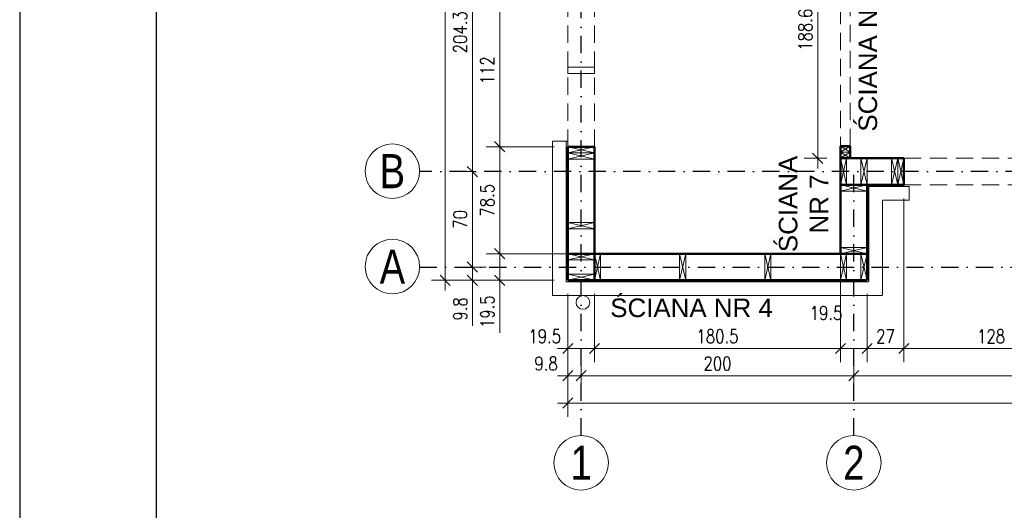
# Model space of a CAD drawing. Header units: inches. Extents: x 72095 to 82628, y -36879 to -32162.
# Tile 6 of 34: x 72095 to 72817, y -34715 to -34355. Entities that reach past the tile are written whole.
import ezdxf

# ---------------------------------------------------------------- set-up
doc = ezdxf.new("R2010")
doc.units = ezdxf.units.IN
doc.header["$MEASUREMENT"] = 0
doc.linetypes.add('DASHDOT', pattern=[25.4, 12.7, -6.35, 0, -6.35])
doc.linetypes.add('DASHED', pattern=[19.05, 12.7, -6.35])
doc.layers.add('_tabelka', color=4, linetype='Continuous')
for name, color, linetype, lineweight in [('Drewno', 2, 'Continuous', 20), ('Obrys', 4, 'Continuous', 20), ('Opisy', 4, 'Continuous', 20), ('Osie', 6, 'DASHDOT', 15), ('WYMIARY', 6, 'Continuous', 15), ('Ściany nośne', 5, 'Continuous', 50), ('Ściany ocieplenie', 9, 'Continuous', 9)]:
    doc.layers.add(name, color=color, linetype=linetype, lineweight=lineweight)
doc.styles.add('1. Simplex', font='simplex.shx', dxfattribs={"width": 0.8})
doc.styles.add('Arial', font='arial.ttf')
doc.dimstyles.new('1_50', dxfattribs={"dimscale": 50, "dimtxt": 0.2, "dimasz": 0.15, "dimexe": 0.2, "dimexo": 0.2, "dimgap": 0.08, "dimtad": 1, "dimdec": 1, "dimzin": 9, "dimdsep": 46, "dimtxsty": '1. Simplex', "dimblk": 'OBLIQUE', "dimcen": 0.15, "dimdle": 0.15, "dimclrd": 256, "dimclre": 256, "dimclrt": 4, "dimadec": 1, "dimazin": 0, "dimtfac": 1, "dimtdec": 0, "dimtmove": 1, "dimatfit": 3, "dimfxl": 1, "dimlwd": -1, "dimlwe": -1, "dimarcsym": 0})

# ---------------------------------------------------------------- blocks, each defined once
blk = doc.blocks.new('_Oblique')
at = {"color": 0, "linetype": 'ByBlock', "lineweight": -2}
blk.add_line((-0.5, -0.5), (0.5, 0.5), dxfattribs=at)
blk = doc.blocks.new('*D784')
at = {"layer": 'Defpoints', "color": 0}
for p in [(72406.76, -33988.01), (72496.76, -33988.01), (72496.76, -34546.11)]:
    blk.add_point(p, dxfattribs=at)
at = {"layer": 'WYMIARY'}
for p, q in [((72406.76, -34553.61), (72406.76, -33980.51)), ((72486.76, -33988.01), (72396.76, -33988.01)), ((72486.76, -34546.11), (72396.76, -34546.11))]:
    blk.add_line(p, q, dxfattribs=at)
at = {"layer": 'WYMIARY', "xscale": 7.5, "yscale": 7.5, "zscale": 7.5}
for p, rotation in [((72406.76, -33988.01), 90), ((72406.76, -34546.11), 270)]:
    blk.add_blockref('_Oblique', p, dxfattribs=dict(at, rotation=rotation))
at = {"layer": 'WYMIARY', "color": 4, "insert": (72397.76, -34267.06), "char_height": 10, "attachment_point": 5, "rotation": 90, "style": '1. Simplex'}
blk.add_mtext('558.1', dxfattribs=at)
blk = doc.blocks.new('*D786')
at = {"layer": 'Defpoints', "color": 0}
for p in [(72438.16, -34262.06), (72426.76, -34466.36), (72438.16, -34466.36)]:
    blk.add_point(p, dxfattribs=at)
at = {"layer": 'WYMIARY'}
for p, q in [((72426.76, -34254.56), (72426.76, -34473.86)), ((72428.16, -34262.06), (72416.76, -34262.06)), ((72428.16, -34466.36), (72416.76, -34466.36))]:
    blk.add_line(p, q, dxfattribs=at)
at = {"layer": 'WYMIARY', "xscale": 7.5, "yscale": 7.5, "zscale": 7.5}
for p, rotation in [((72426.76, -34262.06), 90), ((72426.76, -34466.36), 270)]:
    blk.add_blockref('_Oblique', p, dxfattribs=dict(at, rotation=rotation))
at = {"layer": 'WYMIARY', "color": 4, "insert": (72417.76, -34364.21), "char_height": 10, "attachment_point": 5, "rotation": 90, "style": '1. Simplex'}
blk.add_mtext('204.3', dxfattribs=at)
blk = doc.blocks.new('*D787')
at = {"layer": 'Defpoints', "color": 0}
for p in [(72438.16, -34466.36), (72426.76, -34536.36), (72438.16, -34536.36)]:
    blk.add_point(p, dxfattribs=at)
at = {"layer": 'WYMIARY'}
for p, q in [((72426.76, -34458.86), (72426.76, -34543.86)), ((72428.16, -34466.36), (72416.76, -34466.36)), ((72428.16, -34536.36), (72416.76, -34536.36))]:
    blk.add_line(p, q, dxfattribs=at)
at = {"layer": 'WYMIARY', "xscale": 7.5, "yscale": 7.5, "zscale": 7.5}
for p, rotation in [((72426.76, -34466.36), 90), ((72426.76, -34536.36), 270)]:
    blk.add_blockref('_Oblique', p, dxfattribs=dict(at, rotation=rotation))
at = {"layer": 'WYMIARY', "color": 4, "insert": (72417.76, -34501.36), "char_height": 10, "attachment_point": 5, "rotation": 90, "style": '1. Simplex'}
blk.add_mtext('70', dxfattribs=at)
blk = doc.blocks.new('*D788')
at = {"layer": 'Defpoints', "color": 0}
for p in [(72516.26, -34526.61), (72446.76, -34546.11), (72496.76, -34546.11)]:
    blk.add_point(p, dxfattribs=at)
at = {"layer": 'WYMIARY'}
for p, q in [((72446.76, -34519.11), (72446.76, -34553.61)), ((72506.26, -34526.61), (72436.76, -34526.61)), ((72486.76, -34546.11), (72436.76, -34546.11)), ((72446.76, -34546.11), (72446.76, -34584.55))]:
    blk.add_line(p, q, dxfattribs=at)
at = {"layer": 'WYMIARY', "xscale": 7.5, "yscale": 7.5, "zscale": 7.5}
for p, rotation in [((72446.76, -34526.61), 90), ((72446.76, -34546.11), 270)]:
    blk.add_blockref('_Oblique', p, dxfattribs=dict(at, rotation=rotation))
at = {"layer": 'WYMIARY', "color": 4, "insert": (72437.76, -34569.11), "char_height": 10, "attachment_point": 5, "rotation": 90, "style": '1. Simplex'}
blk.add_mtext('19.5', dxfattribs=at)
blk = doc.blocks.new('*D789')
at = {"layer": 'Defpoints', "color": 0}
for p in [(72426.76, -34536.36), (72446.76, -34536.36), (72496.76, -34546.11)]:
    blk.add_point(p, dxfattribs=at)
at = {"layer": 'WYMIARY'}
for p, q in [((72426.76, -34553.61), (72426.76, -34528.86)), ((72436.76, -34536.36), (72416.76, -34536.36)), ((72486.76, -34546.11), (72416.76, -34546.11)), ((72426.76, -34546.11), (72426.76, -34579.51))]:
    blk.add_line(p, q, dxfattribs=at)
at = {"layer": 'WYMIARY', "xscale": 7.5, "yscale": 7.5, "zscale": 7.5}
for p, rotation in [((72426.76, -34536.36), 90), ((72426.76, -34546.11), 270)]:
    blk.add_blockref('_Oblique', p, dxfattribs=dict(at, rotation=rotation))
at = {"layer": 'WYMIARY', "color": 4, "insert": (72417.76, -34567.11), "char_height": 10, "attachment_point": 5, "rotation": 90, "style": '1. Simplex'}
blk.add_mtext('9.8', dxfattribs=at)
blk = doc.blocks.new('*D790')
at = {"layer": 'Defpoints', "color": 0}
for p in [(72446.76, -34448.16), (72496.76, -34448.16), (72496.76, -34526.61)]:
    blk.add_point(p, dxfattribs=at)
at = {"layer": 'WYMIARY'}
for p, q in [((72446.76, -34534.11), (72446.76, -34440.66)), ((72486.76, -34448.16), (72436.76, -34448.16)), ((72486.76, -34526.61), (72436.76, -34526.61))]:
    blk.add_line(p, q, dxfattribs=at)
at = {"layer": 'WYMIARY', "xscale": 7.5, "yscale": 7.5, "zscale": 7.5}
for p, rotation in [((72446.76, -34448.16), 90), ((72446.76, -34526.61), 270)]:
    blk.add_blockref('_Oblique', p, dxfattribs=dict(at, rotation=rotation))
at = {"layer": 'WYMIARY', "color": 4, "insert": (72437.76, -34487.39), "char_height": 10, "attachment_point": 5, "rotation": 90, "style": '1. Simplex'}
blk.add_mtext('78.5', dxfattribs=at)
blk = doc.blocks.new('*D791')
at = {"layer": 'Defpoints', "color": 0}
for p in [(72446.76, -34336.16), (72496.76, -34336.16), (72496.76, -34448.16)]:
    blk.add_point(p, dxfattribs=at)
at = {"layer": 'WYMIARY'}
for p, q in [((72446.76, -34455.66), (72446.76, -34328.66)), ((72486.76, -34336.16), (72436.76, -34336.16)), ((72486.76, -34448.16), (72436.76, -34448.16))]:
    blk.add_line(p, q, dxfattribs=at)
at = {"layer": 'WYMIARY', "xscale": 7.5, "yscale": 7.5, "zscale": 7.5}
for p, rotation in [((72446.76, -34336.16), 90), ((72446.76, -34448.16), 270)]:
    blk.add_blockref('_Oblique', p, dxfattribs=dict(at, rotation=rotation))
at = {"layer": 'WYMIARY', "color": 4, "insert": (72437.76, -34392.16), "char_height": 10, "attachment_point": 5, "rotation": 90, "style": '1. Simplex'}
blk.add_mtext('112', dxfattribs=at)
blk = doc.blocks.new('*D805')
at = {"layer": 'Defpoints', "color": 0}
for p in [(72496.76, -34546.11), (72516.26, -34546.11), (72516.26, -34596.11)]:
    blk.add_point(p, dxfattribs=at)
at = {"layer": 'WYMIARY'}
for p, q in [((72496.76, -34556.11), (72496.76, -34606.11)), ((72516.26, -34556.11), (72516.26, -34606.11)), ((72489.26, -34596.11), (72523.76, -34596.11))]:
    blk.add_line(p, q, dxfattribs=at)
at = {"layer": 'WYMIARY', "xscale": 7.5, "yscale": 7.5, "zscale": 7.5, "rotation": 180}
blk.add_blockref('_Oblique', (72496.76, -34596.11), dxfattribs=at)
at = {"layer": 'WYMIARY', "xscale": 7.5, "yscale": 7.5, "zscale": 7.5}
blk.add_blockref('_Oblique', (72516.26, -34596.11), dxfattribs=at)
at = {"layer": 'WYMIARY', "color": 4, "insert": (72479.76, -34587.11), "char_height": 10, "attachment_point": 5, "style": '1. Simplex'}
blk.add_mtext('19.5', dxfattribs=at)
blk = doc.blocks.new('*D806')
at = {"layer": 'Defpoints', "color": 0}
for p in [(72696.76, -34526.61), (72516.26, -34546.11), (72696.76, -34596.11)]:
    blk.add_point(p, dxfattribs=at)
at = {"layer": 'WYMIARY'}
for p, q in [((72696.76, -34536.61), (72696.76, -34606.11)), ((72516.26, -34556.11), (72516.26, -34606.11)), ((72508.76, -34596.11), (72704.26, -34596.11))]:
    blk.add_line(p, q, dxfattribs=at)
at = {"layer": 'WYMIARY', "xscale": 7.5, "yscale": 7.5, "zscale": 7.5, "rotation": 180}
blk.add_blockref('_Oblique', (72516.26, -34596.11), dxfattribs=at)
at = {"layer": 'WYMIARY', "xscale": 7.5, "yscale": 7.5, "zscale": 7.5}
blk.add_blockref('_Oblique', (72696.76, -34596.11), dxfattribs=at)
at = {"layer": 'WYMIARY', "color": 4, "insert": (72606.51, -34587.11), "char_height": 10, "attachment_point": 5, "style": '1. Simplex'}
blk.add_mtext('180.5', dxfattribs=at)
blk = doc.blocks.new('*D807')
at = {"layer": 'Defpoints', "color": 0}
for p in [(72496.76, -34546.11), (72506.51, -34587.11), (72506.51, -34616.11)]:
    blk.add_point(p, dxfattribs=at)
at = {"layer": 'WYMIARY'}
for p, q in [((72496.76, -34556.11), (72496.76, -34626.11)), ((72506.51, -34597.11), (72506.51, -34626.11)), ((72489.26, -34616.11), (72514.01, -34616.11))]:
    blk.add_line(p, q, dxfattribs=at)
at = {"layer": 'WYMIARY', "xscale": 7.5, "yscale": 7.5, "zscale": 7.5, "rotation": 180}
blk.add_blockref('_Oblique', (72496.76, -34616.11), dxfattribs=at)
at = {"layer": 'WYMIARY', "xscale": 7.5, "yscale": 7.5, "zscale": 7.5}
blk.add_blockref('_Oblique', (72506.51, -34616.11), dxfattribs=at)
at = {"layer": 'WYMIARY', "color": 4, "insert": (72480.76, -34607.11), "char_height": 10, "attachment_point": 5, "style": '1. Simplex'}
blk.add_mtext('9.8', dxfattribs=at)
blk = doc.blocks.new('*D808')
at = {"layer": 'Defpoints', "color": 0}
for p in [(72506.51, -34589.47), (72706.51, -34598.47), (72706.51, -34616.11)]:
    blk.add_point(p, dxfattribs=at)
at = {"layer": 'WYMIARY'}
for p, q in [((72506.51, -34599.47), (72506.51, -34626.11)), ((72706.51, -34608.47), (72706.51, -34626.11)), ((72499.01, -34616.11), (72714.01, -34616.11))]:
    blk.add_line(p, q, dxfattribs=at)
at = {"layer": 'WYMIARY', "xscale": 7.5, "yscale": 7.5, "zscale": 7.5, "rotation": 180}
blk.add_blockref('_Oblique', (72506.51, -34616.11), dxfattribs=at)
at = {"layer": 'WYMIARY', "xscale": 7.5, "yscale": 7.5, "zscale": 7.5}
blk.add_blockref('_Oblique', (72706.51, -34616.11), dxfattribs=at)
at = {"layer": 'WYMIARY', "color": 4, "insert": (72606.51, -34607.11), "char_height": 10, "attachment_point": 5, "style": '1. Simplex'}
blk.add_mtext('200', dxfattribs=at)
blk = doc.blocks.new('*D809')
at = {"layer": 'Defpoints', "color": 0}
for p in [(72496.76, -34546.11), (73456.86, -34546.11), (72496.76, -34636.11)]:
    blk.add_point(p, dxfattribs=at)
at = {"layer": 'WYMIARY'}
for p, q in [((72496.76, -34556.11), (72496.76, -34646.11)), ((73456.86, -34556.11), (73456.86, -34646.11)), ((73464.36, -34636.11), (72489.26, -34636.11))]:
    blk.add_line(p, q, dxfattribs=at)
at = {"layer": 'WYMIARY', "xscale": 7.5, "yscale": 7.5, "zscale": 7.5, "rotation": 180}
blk.add_blockref('_Oblique', (72496.76, -34636.11), dxfattribs=at)
at = {"layer": 'WYMIARY', "xscale": 7.5, "yscale": 7.5, "zscale": 7.5}
blk.add_blockref('_Oblique', (73456.86, -34636.11), dxfattribs=at)
at = {"layer": 'WYMIARY', "color": 4, "insert": (72976.81, -34627.11), "char_height": 10, "attachment_point": 5, "style": '1. Simplex'}
blk.add_mtext('960.1', dxfattribs=at)
blk = doc.blocks.new('*D810')
at = {"layer": 'Defpoints', "color": 0}
for p in [(72706.51, -34598.47), (73139.11, -34598.47), (73139.11, -34616.11)]:
    blk.add_point(p, dxfattribs=at)
at = {"layer": 'WYMIARY'}
for p, q in [((72706.51, -34608.47), (72706.51, -34626.11)), ((73139.11, -34608.47), (73139.11, -34626.11)), ((72699.01, -34616.11), (73146.61, -34616.11))]:
    blk.add_line(p, q, dxfattribs=at)
at = {"layer": 'WYMIARY', "xscale": 7.5, "yscale": 7.5, "zscale": 7.5, "rotation": 180}
blk.add_blockref('_Oblique', (72706.51, -34616.11), dxfattribs=at)
at = {"layer": 'WYMIARY', "xscale": 7.5, "yscale": 7.5, "zscale": 7.5}
blk.add_blockref('_Oblique', (73139.11, -34616.11), dxfattribs=at)
at = {"layer": 'WYMIARY', "color": 4, "insert": (72922.81, -34607.11), "char_height": 10, "attachment_point": 5, "style": '1. Simplex'}
blk.add_mtext('432.6', dxfattribs=at)
blk = doc.blocks.new('*D812')
at = {"layer": 'Defpoints', "color": 0}
for p in [(72696.76, -34526.61), (72716.26, -34546.11), (72716.26, -34596.11)]:
    blk.add_point(p, dxfattribs=at)
at = {"layer": 'WYMIARY'}
for p, q in [((72696.76, -34536.61), (72696.76, -34606.11)), ((72716.26, -34556.11), (72716.26, -34606.11)), ((72689.26, -34596.11), (72723.76, -34596.11))]:
    blk.add_line(p, q, dxfattribs=at)
at = {"layer": 'WYMIARY', "xscale": 7.5, "yscale": 7.5, "zscale": 7.5, "rotation": 180}
blk.add_blockref('_Oblique', (72696.76, -34596.11), dxfattribs=at)
at = {"layer": 'WYMIARY', "xscale": 7.5, "yscale": 7.5, "zscale": 7.5}
blk.add_blockref('_Oblique', (72716.26, -34596.11), dxfattribs=at)
at = {"layer": 'WYMIARY', "color": 4, "insert": (72686.11, -34570.11), "char_height": 10, "attachment_point": 5, "style": '1. Simplex'}
blk.add_mtext('19.5', dxfattribs=at)
blk = doc.blocks.new('*D831')
at = {"layer": 'Defpoints', "color": 0}
for p in [(72743.21, -34476.11), (72716.26, -34546.11), (72743.21, -34596.11)]:
    blk.add_point(p, dxfattribs=at)
at = {"layer": 'WYMIARY'}
for p, q in [((72743.21, -34486.11), (72743.21, -34606.11)), ((72716.26, -34556.11), (72716.26, -34606.11)), ((72708.76, -34596.11), (72750.71, -34596.11))]:
    blk.add_line(p, q, dxfattribs=at)
at = {"layer": 'WYMIARY', "xscale": 7.5, "yscale": 7.5, "zscale": 7.5, "rotation": 180}
blk.add_blockref('_Oblique', (72716.26, -34596.11), dxfattribs=at)
at = {"layer": 'WYMIARY', "xscale": 7.5, "yscale": 7.5, "zscale": 7.5}
blk.add_blockref('_Oblique', (72743.21, -34596.11), dxfattribs=at)
at = {"layer": 'WYMIARY', "color": 4, "insert": (72729.73, -34587.11), "char_height": 10, "attachment_point": 5, "style": '1. Simplex'}
blk.add_mtext('27', dxfattribs=at)
blk = doc.blocks.new('*D832')
at = {"layer": 'Defpoints', "color": 0}
for p in [(72743.21, -34476.11), (72871.21, -34476.11), (72871.21, -34596.11)]:
    blk.add_point(p, dxfattribs=at)
at = {"layer": 'WYMIARY'}
for p, q in [((72743.21, -34486.11), (72743.21, -34606.11)), ((72871.21, -34486.11), (72871.21, -34606.11)), ((72735.71, -34596.11), (72878.71, -34596.11))]:
    blk.add_line(p, q, dxfattribs=at)
at = {"layer": 'WYMIARY', "xscale": 7.5, "yscale": 7.5, "zscale": 7.5, "rotation": 180}
blk.add_blockref('_Oblique', (72743.21, -34596.11), dxfattribs=at)
at = {"layer": 'WYMIARY', "xscale": 7.5, "yscale": 7.5, "zscale": 7.5}
blk.add_blockref('_Oblique', (72871.21, -34596.11), dxfattribs=at)
at = {"layer": 'WYMIARY', "color": 4, "insert": (72807.21, -34587.11), "char_height": 10, "attachment_point": 5, "style": '1. Simplex'}
blk.add_mtext('128', dxfattribs=at)
blk = doc.blocks.new('*D853')
at = {"layer": 'Defpoints', "color": 0}
for p in [(72675, -34268.06), (72680, -34456.61), (72696.76, -34456.61)]:
    blk.add_point(p, dxfattribs=at)
at = {"layer": 'WYMIARY'}
for p, q in [((72680, -34260.56), (72680, -34464.11)), ((72685, -34268.06), (72690, -34268.06)), ((72686.76, -34456.61), (72670, -34456.61))]:
    blk.add_line(p, q, dxfattribs=at)
at = {"layer": 'WYMIARY', "xscale": 7.5, "yscale": 7.5, "zscale": 7.5}
for p, rotation in [((72680, -34268.06), 90), ((72680, -34456.61), 270)]:
    blk.add_blockref('_Oblique', p, dxfattribs=dict(at, rotation=rotation))
at = {"layer": 'WYMIARY', "color": 4, "insert": (72671, -34362.34), "char_height": 10, "attachment_point": 5, "rotation": 90, "style": '1. Simplex'}
blk.add_mtext('188.6', dxfattribs=at)

msp = doc.modelspace()

# ---------------------------------------------------------------- linework, layer by layer
at = {"layer": '_tabelka', "linetype": 'Continuous', "ltscale": 10}
for points in [[(72094.664, -35262.954), (74194.664, -35262.954), (74194.664, -33777.954), (72094.664, -33777.954)], [(72094.664, -35262.954), (74194.664, -35262.954), (74194.664, -33777.954), (72094.664, -33777.954)], [(72194.664, -35227.954), (74159.664, -35227.954), (74159.664, -33812.954), (72194.664, -33812.954)]]:
    msp.add_lwpolyline(points, close=True, dxfattribs=at)
at = {"layer": 'Drewno'}
for p, q in [((72496.757, -34448.162), (72516.257, -34452.662)), ((72496.757, -34452.662), (72516.257, -34448.162)), ((72696.757, -34452.112), (72703.757, -34447.612)), ((72696.757, -34447.612), (72703.757, -34452.112)), ((72496.757, -34452.662), (72516.257, -34457.162)), ((72496.757, -34457.162), (72516.257, -34452.662)), ((72696.757, -34456.612), (72703.757, -34452.112)), ((72696.757, -34452.112), (72703.757, -34456.612)), ((72701.257, -34476.112), (72696.757, -34456.612)), ((72696.757, -34476.112), (72701.257, -34456.612)), ((72716.257, -34476.112), (72711.757, -34456.612)), ((72711.757, -34476.112), (72716.257, -34456.612)), ((72738.707, -34476.112), (72734.207, -34456.612)), ((72734.207, -34476.112), (72738.707, -34456.612)), ((72743.207, -34476.112), (72738.707, -34456.612)), ((72738.707, -34476.112), (72743.207, -34456.612)), ((72696.757, -34476.112), (72716.257, -34480.612)), ((72696.757, -34480.612), (72716.257, -34476.112)), ((72496.757, -34503.812), (72516.257, -34508.312)), ((72496.757, -34508.312), (72516.257, -34503.812)), ((72696.757, -34522.112), (72716.257, -34526.612)), ((72696.757, -34526.612), (72716.257, -34522.112)), ((72496.757, -34531.112), (72516.257, -34526.612)), ((72496.757, -34526.612), (72516.257, -34531.112)), ((72520.757, -34546.112), (72516.257, -34526.612)), ((72516.257, -34546.112), (72520.757, -34526.612)), ((72583.257, -34546.112), (72578.757, -34526.612)), ((72578.757, -34546.112), (72583.257, -34526.612)), ((72645.757, -34546.112), (72641.257, -34526.612)), ((72641.257, -34546.112), (72645.757, -34526.612)), ((72701.257, -34546.112), (72696.757, -34526.612)), ((72696.757, -34546.112), (72701.257, -34526.612)), ((72716.257, -34546.112), (72711.757, -34526.612)), ((72711.757, -34546.112), (72716.257, -34526.612)), ((72496.757, -34541.612), (72516.257, -34546.112)), ((72496.757, -34546.112), (72516.257, -34541.612))]:
    msp.add_line(p, q, dxfattribs=at)
at = {"layer": 'Drewno', "color": 9}
msp.add_lwpolyline([(72496.757, -34394.412), (72516.257, -34394.412), (72516.257, -34389.912), (72496.757, -34389.912)], close=True, dxfattribs=at)
at = {"layer": 'Drewno'}
for points in [[(72496.757, -34452.662), (72516.257, -34452.662), (72516.257, -34448.162), (72496.757, -34448.162)], [(72696.757, -34447.612), (72703.757, -34447.612), (72703.757, -34452.112), (72696.757, -34452.112)], [(72496.757, -34457.162), (72516.257, -34457.162), (72516.257, -34452.662), (72496.757, -34452.662)], [(72696.757, -34452.112), (72703.757, -34452.112), (72703.757, -34456.612), (72696.757, -34456.612)], [(72696.757, -34476.112), (72696.757, -34456.612), (72701.257, -34456.612), (72701.257, -34476.112)], [(72711.757, -34476.112), (72711.757, -34456.612), (72716.257, -34456.612), (72716.257, -34476.112)], [(72734.207, -34476.112), (72734.207, -34456.612), (72738.707, -34456.612), (72738.707, -34476.112)], [(72738.707, -34476.112), (72738.707, -34456.612), (72743.207, -34456.612), (72743.207, -34476.112)], [(72696.757, -34480.612), (72716.257, -34480.612), (72716.257, -34476.112), (72696.757, -34476.112)], [(72496.757, -34508.312), (72516.257, -34508.312), (72516.257, -34503.812), (72496.757, -34503.812)], [(72696.757, -34526.612), (72716.257, -34526.612), (72716.257, -34522.112), (72696.757, -34522.112)], [(72496.757, -34526.612), (72516.257, -34526.612), (72516.257, -34531.112), (72496.757, -34531.112)], [(72516.257, -34546.112), (72516.257, -34526.612), (72520.757, -34526.612), (72520.757, -34546.112)], [(72578.757, -34546.112), (72578.757, -34526.612), (72583.257, -34526.612), (72583.257, -34546.112)], [(72641.257, -34546.112), (72641.257, -34526.612), (72645.757, -34526.612), (72645.757, -34546.112)], [(72696.757, -34546.112), (72696.757, -34526.612), (72701.257, -34526.612), (72701.257, -34546.112)], [(72711.757, -34546.112), (72711.757, -34526.612), (72716.257, -34526.612), (72716.257, -34546.112)], [(72496.757, -34546.112), (72516.257, -34546.112), (72516.257, -34541.612), (72496.757, -34541.612)]]:
    msp.add_lwpolyline(points, close=True, dxfattribs=at)
at = {"layer": 'Obrys', "linetype": 'DASHED', "lineweight": 5}
for p, q in [((72496.757, -34448.162), (72496.757, -34336.162)), ((72516.257, -34448.162), (72516.257, -34336.162)), ((72743.207, -34456.612), (72871.207, -34456.612)), ((72743.207, -34476.112), (72871.207, -34476.112))]:
    msp.add_line(p, q, dxfattribs=at)
at = {"layer": 'Obrys', "color": 9, "linetype": 'DASHED', "lineweight": 5}
for p, q in [((72696.757, -34345.612), (72696.757, -34447.612)), ((72703.757, -34447.612), (72703.757, -34345.612))]:
    msp.add_line(p, q, dxfattribs=at)
at = {"layer": 'Osie', "lineweight": -3}
for p, q in [((72506.507, -34659.915), (72506.507, -33874.21)), ((73595.574, -34466.362), (72388.04, -34466.362)), ((72706.507, -34659.915), (72706.507, -34466.362)), ((72388.04, -34536.362), (73595.574, -34536.362))]:
    msp.add_line(p, q, dxfattribs=at)
at = {"layer": 'Osie', "color": 4, "linetype": 'Continuous', "ltscale": 35}
for centre in [(72368.043, -34466.051), (72368.043, -34536.051), (72506.507, -34679.915), (72706.507, -34679.915)]:
    msp.add_circle(centre, 20, dxfattribs=at)
at = {"layer": 'Ściany nośne', "color": 4, "ltscale": 35}
for p, q in [((72496.757, -34546.112), (72496.757, -34448.162)), ((72516.257, -34546.112), (72516.257, -34448.162)), ((72696.757, -34526.612), (72696.757, -34447.612)), ((72703.757, -34447.612), (72696.757, -34447.612)), ((72703.757, -34456.612), (72703.757, -34447.612)), ((72743.207, -34456.612), (72696.757, -34456.612)), ((72743.207, -34476.112), (72696.757, -34476.112)), ((72716.257, -34546.112), (72716.257, -34476.112)), ((72496.757, -34526.612), (72715.877, -34526.612)), ((72496.757, -34546.112), (72716.257, -34546.112))]:
    msp.add_line(p, q, dxfattribs=at)
for points in [[(72516.257, -34448.162), (72496.757, -34448.162)], [(72743.207, -34456.612), (72743.207, -34476.112)]]:
    msp.add_lwpolyline(points, dxfattribs=at)
at = {"layer": 'Ściany ocieplenie', "ltscale": 35}
for p, q in [((72485.557, -34557.312), (72485.557, -34444.162)), ((72495.557, -34547.312), (72495.557, -34444.162)), ((72717.457, -34547.312), (72717.457, -34477.312)), ((72747.207, -34477.312), (72717.457, -34477.312)), ((72727.457, -34557.312), (72727.457, -34487.312)), ((72747.207, -34487.312), (72727.457, -34487.312)), ((72495.557, -34547.312), (72717.077, -34547.312)), ((72485.557, -34557.312), (72727.077, -34557.312))]:
    msp.add_line(p, q, dxfattribs=at)
for points in [[(72496.757, -34448.162), (72496.757, -34444.162), (72485.557, -34444.162)], [(72743.207, -34476.112), (72743.207, -34477.312), (72747.207, -34477.312), (72747.207, -34487.312)]]:
    msp.add_lwpolyline(points, dxfattribs=at)
msp.add_circle((72507.807, -34562.312), 5, dxfattribs=at)

# ---------------------------------------------------------------- texts
at = {"layer": 'Opisy', "color": 7, "lineweight": 0, "char_height": 13.6, "width": 172.96324, "attachment_point": 5, "rotation": 90, "style": 'Arial'}
for s, insert in [('ŚCIANA NR 11', (72716.841, -34372.127)), ('ŚCIANA \\PNR 7', (72669.637, -34490.094))]:
    msp.add_mtext(s, dxfattribs=dict(at, insert=insert))
at = {"layer": 'Opisy', "color": 7, "lineweight": 0, "insert": (72587.482, -34566.371), "char_height": 13.6, "width": 172.96324, "attachment_point": 5, "style": 'Arial'}
msp.add_mtext('ŚCIANA NR 4', dxfattribs=at)
at = {"layer": 'Osie', "color": 7, "linetype": 'Continuous', "ltscale": 35, "char_height": 25, "width": 63.5564, "attachment_point": 5, "style": 'Arial'}
for s, insert in [('\\W0.8;B', (72368.043, -34466.051)), ('\\W0.8;A', (72368.043, -34536.051)), ('\\W0.8;2', (72706.507, -34679.915)), ('\\W0.8;1', (72506.507, -34679.915))]:
    msp.add_mtext(s, dxfattribs=dict(at, insert=insert))

# ---------------------------------------------------------------- dimensions: what is measured, and where the dimension line sits
at = {"layer": 'WYMIARY'}
for base, p1, p2, picture, middle in [((72406.757, -33988.012), (72496.757, -34546.112), (72496.757, -33988.012), '*D784', (72397.757, -34267.062)), ((72426.757, -34466.362), (72438.157, -34262.062), (72438.157, -34466.362), '*D786', (72417.757, -34364.212)), ((72680, -34456.612085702), (72675, -34268.062085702), (72696.757098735, -34456.612085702), '*D853', (72671, -34362.337085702)), ((72446.757, -34336.162), (72496.757, -34448.162), (72496.757, -34336.162), '*D791', (72437.757, -34392.162)), ((72446.75709507, -34448.162085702), (72496.75709507, -34526.612085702), (72496.75709507, -34448.162085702), '*D790', (72437.75709507, -34487.387085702)), ((72426.757, -34536.362), (72438.157, -34466.362), (72438.157, -34536.362), '*D787', (72417.757, -34501.362))]:
    dim = msp.add_linear_dim(base=base, p1=p1, p2=p2, angle=90, dimstyle='1_50', dxfattribs=at)
    dim.commit()
    dim.dimension.update_dxf_attribs({"geometry": picture, "text_midpoint": middle})
for base, p1, p2, picture, middle in [((72743.207098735, -34596.112085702), (72716.257098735, -34546.112085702), (72743.207098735, -34476.112085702), '*D831', (72729.732098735, -34587.112085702)), ((72871.207, -34596.112), (72743.207, -34476.112), (72871.207, -34476.112), '*D832', (72807.207, -34587.112)), ((72696.757, -34596.112), (72516.257, -34546.112), (72696.757, -34526.612), '*D806', (72606.507, -34587.112)), ((72496.757, -34636.112), (73456.857, -34546.112), (72496.757, -34546.112), '*D809', (72976.807, -34627.112)), ((72706.507, -34616.112), (72506.507, -34589.474), (72706.507, -34598.474), '*D808', (72606.507, -34607.112)), ((73139.107, -34616.112), (72706.507, -34598.474), (73139.107, -34598.474), '*D810', (72922.807, -34607.112))]:
    dim = msp.add_linear_dim(base=base, p1=p1, p2=p2, dimstyle='1_50', dxfattribs=at)
    dim.commit()
    dim.dimension.update_dxf_attribs({"geometry": picture, "text_midpoint": middle})
for base, p1, p2, picture, middle in [((72446.757, -34546.112), (72516.257, -34526.612), (72496.757, -34546.112), '*D788', (72446.757, -34569.112)), ((72426.75709507, -34536.362085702), (72496.75709507, -34546.112085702), (72446.75709507, -34536.362085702), '*D789', (72426.75709507, -34567.112085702))]:
    dim = msp.add_linear_dim(base=base, p1=p1, p2=p2, angle=270, dimstyle='1_50', dxfattribs=at)
    dim.commit()
    dim.dimension.update_dxf_attribs({"geometry": picture, "text_midpoint": middle, "dimtype": 160})
for base, p1, p2, picture, middle in [((72716.257, -34596.112), (72696.757, -34526.612), (72716.257, -34546.112), '*D812', (72686.107, -34579.112)), ((72516.257, -34596.112), (72496.757, -34546.112), (72516.257, -34546.112), '*D805', (72479.757, -34596.112)), ((72506.507098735, -34616.112085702), (72496.757098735, -34546.112085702), (72506.507098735, -34587.112085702), '*D807', (72480.757098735, -34616.112085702))]:
    dim = msp.add_linear_dim(base=base, p1=p1, p2=p2, dimstyle='1_50', dxfattribs=at)
    dim.commit()
    dim.dimension.update_dxf_attribs({"geometry": picture, "text_midpoint": middle, "dimtype": 160})

doc.saveas('drawing.dxf')
